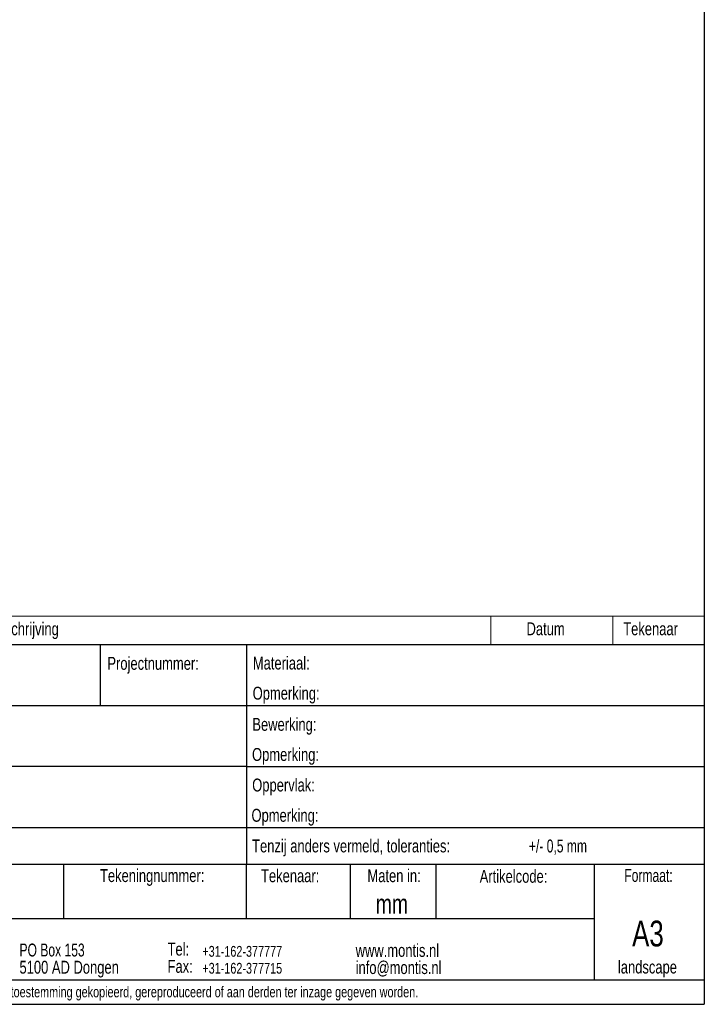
# Model space of a CAD drawing. Header units: millimetres. Extents: x 8 to 414, y 7 to 290.
# Tile 10 of 13: x 302 to 414, y 7 to 168. Entities that reach past the tile are written whole.
import ezdxf

# ---------------------------------------------------------------- set-up
doc = ezdxf.new("R2010")
doc.units = ezdxf.units.MM
doc.layers.add('KADER', color=7, linetype='Continuous')
doc.styles.add('SLDTEXTSTYLE0', font='TXT', dxfattribs={"width": 0.75})
doc.styles.add('SLDTEXTSTYLE1', font='TXT', dxfattribs={"width": 0.7})

# ---------------------------------------------------------------- blocks, each defined once
blk = doc.blocks.new('SW_NOTE_1')
at = {"layer": 'KADER', "color": 0, "attachment_point": 1}
for s, insert, char_height, style in [('PO Box 153', (0, 2.73), 2.117, 'SLDTEXTSTYLE1'), ('5100 AD Dongen', (0, -0.09), 2.1167, 'SLDTEXTSTYLE0')]:
    blk.add_mtext(s, dxfattribs=dict(at, insert=insert, char_height=char_height, style=style))
blk = doc.blocks.new('SW_NOTE_2')
at = {"layer": 'KADER', "color": 0, "char_height": 2.117, "attachment_point": 1, "style": 'SLDTEXTSTYLE0'}
for s, insert in [('Tel:', (0, 2.73)), ('Fax:', (0, -0.09))]:
    blk.add_mtext(s, dxfattribs=dict(at, insert=insert))
blk = doc.blocks.new('SW_NOTE_3')
at = {"layer": 'KADER', "color": 0, "char_height": 1.77, "attachment_point": 1, "style": 'SLDTEXTSTYLE0'}
for s, insert in [('+31-162-377777', (0, 2.28)), ('+31-162-377715', (0, -0.49))]:
    blk.add_mtext(s, dxfattribs=dict(at, insert=insert))
blk = doc.blocks.new('SW_NOTE_4')
at = {"layer": 'KADER', "color": 0, "char_height": 2.1167, "attachment_point": 1, "style": 'SLDTEXTSTYLE0'}
for s, insert in [('www.montis.nl', (0, 2.73)), ('info@montis.nl', (0, -0.09))]:
    blk.add_mtext(s, dxfattribs=dict(at, insert=insert))
blk = doc.blocks.new('SW_TABLEANNOTATION_0')
at = {"color": 0, "linetype": 'Continuous', "lineweight": 18}
for p, q in [((0, 0), (0, -4.65)), ((196, 0), (0, 0)), ((11, 0), (11, -4.65)), ((161, 0), (161, -4.65)), ((181, 0), (181, -4.65)), ((196, -4.65), (196, 0)), ((0, -4.65), (196, -4.65))]:
    blk.add_line(p, q, dxfattribs=at)
at = {"color": 0, "linetype": 'Continuous', "lineweight": 18, "attachment_point": 1, "style": 'SLDTEXTSTYLE0'}
for s, insert, char_height in [('Revisie', (1.16, -1.01), 2.117), ('Omschrijving', (77.93, -1.01), 2.1167), ('Datum', (166.86, -1.01), 2.117), ('Tekenaar', (182.71, -1.01), 2.117)]:
    blk.add_mtext(s, dxfattribs=dict(at, insert=insert, char_height=char_height))

msp = doc.modelspace()

# ---------------------------------------------------------------- linework, layer by layer
at = {"layer": 'KADER'}
for p, q in [((414, 290), (414, 7)), ((218, 66), (414, 66)), ((314.96, 66), (314.96, 56)), ((338.96, 66), (338.96, 29.99)), ((218, 56), (414, 56)), ((338.96, 46), (218, 46)), ((338.96, 46), (414, 46)), ((218, 36), (414, 36)), ((218, 29.99), (414, 29.99)), ((309, 21), (309, 29.99)), ((338.96, 21), (338.96, 29.99)), ((356, 21), (356, 29.99)), ((370, 29.99), (370, 21)), ((396, 21), (396, 29.99)), ((396, 21), (218, 21)), ((396, 11), (396, 21)), ((218, 11), (414, 11)), ((8, 7), (414, 7))]:
    msp.add_line(p, q, dxfattribs=at)

# ---------------------------------------------------------------- block references
at = {"color": 7, "linetype": 'Continuous', "lineweight": 18}
msp.add_blockref('SW_TABLEANNOTATION_0', (218, 70.65), dxfattribs=at)
at = {"layer": 'KADER'}
for name, p in [('SW_NOTE_1', (301.75, 14.23)), ('SW_NOTE_2', (326.02, 14.37)), ('SW_NOTE_3', (331.72, 14.29)), ('SW_NOTE_4', (356.85, 14.17))]:
    msp.add_blockref(name, p, dxfattribs=at)

# ---------------------------------------------------------------- texts
for s, insert, char_height, attachment_point, style in [('Projectnummer:', (316.16, 63.97), 2.1167, 1, 'SLDTEXTSTYLE0'), ('Materiaal:', (340, 64.02), 2.117, 1, 'SLDTEXTSTYLE0'), ('Opmerking:', (339.97, 59.08), 2.117, 1, 'SLDTEXTSTYLE0'), ('Bewerking:', (339.92, 53.97), 2.117, 1, 'SLDTEXTSTYLE0'), ('Opmerking:', (339.87, 49.03), 2.117, 1, 'SLDTEXTSTYLE0'), ('Oppervlak:', (339.9, 44.02), 2.117, 1, 'SLDTEXTSTYLE0'), ('Opmerking:', (339.78, 39.05), 2.117, 1, 'SLDTEXTSTYLE0'), ('Tenzij anders vermeld, toleranties:', (339.88, 34.03), 2.1167, 1, 'SLDTEXTSTYLE0'), ('Tekeningnummer:', (323.5, 29.17), 2.1167, 2, 'SLDTEXTSTYLE0'), ('Tekenaar:', (341.34, 29.14), 2.117, 1, 'SLDTEXTSTYLE0'), ('Maten in:', (363.15, 29.15), 2.117, 2, 'SLDTEXTSTYLE0'), ('Artikelcode:', (382.73, 29.05), 2.1167, 2, 'SLDTEXTSTYLE0'), ('Formaat:', (404.85, 29.19), 2.117, 2, 'SLDTEXTSTYLE1'), ('Niets van deze tekening mag zonder schriftelijke toestemming gekopieerd, gereproduceerd of aan derden ter inzage gegeven worden.', (314.41, 9.92), 1.77, 2, 'SLDTEXTSTYLE0')]:
    msp.add_mtext(s, dxfattribs=dict(at, insert=insert, char_height=char_height, attachment_point=attachment_point, style=style))
at = {"layer": 'KADER', "color": 250}
for s, insert, char_height, attachment_point, style in [('+/- 0,5 mm', (385.25, 34.02), 2.117, 1, 'SLDTEXTSTYLE1'), ('mm', (362.79, 25.05), 3.175, 2, 'SLDTEXTSTYLE0'), ('A3', (404.76, 20.72), 4.233, 2, 'SLDTEXTSTYLE0'), ('landscape', (404.68, 14.17), 2.117, 2, 'SLDTEXTSTYLE0')]:
    msp.add_mtext(s, dxfattribs=dict(at, insert=insert, char_height=char_height, attachment_point=attachment_point, style=style))

doc.saveas('drawing.dxf')
